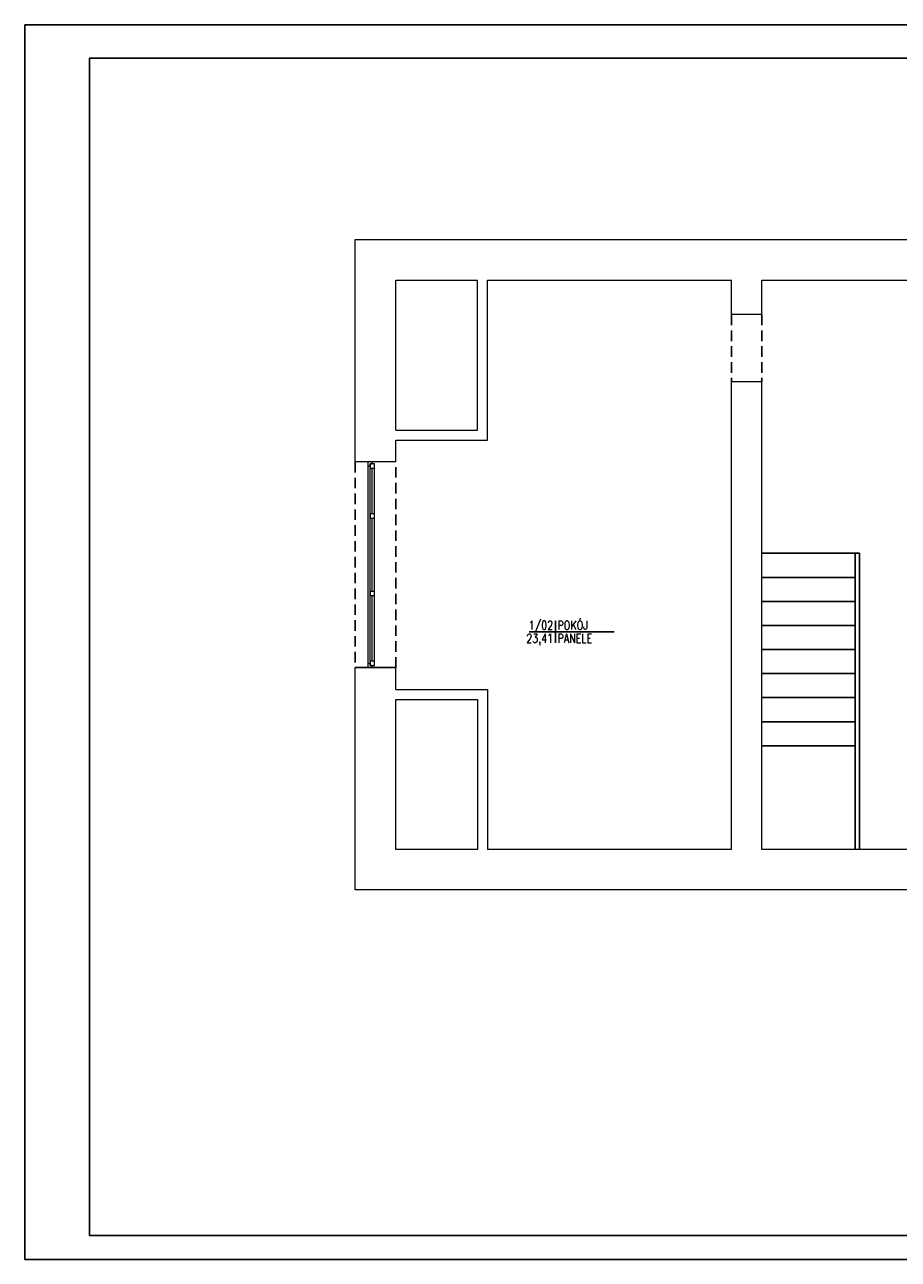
# Model space of a CAD drawing. Header units: millimetres. Extents: x -1657 to 1139, y -216 to 3193.
# Tile 5 of 6: x -1657 to -607, y 1708 to 3193. Entities that reach past the tile are written whole.
import ezdxf
from ezdxf.enums import TextEntityAlignment as Align

# ---------------------------------------------------------------- set-up
doc = ezdxf.new("R2010")
doc.units = ezdxf.units.MM
doc.linetypes.add('DASHED', pattern=[19.05, 12.7, -6.35])
doc.layers.get('0').update_dxf_attribs({"color": 252})
for name, color, linetype in [('1-OPIS-POM', 252, 'Continuous'), ('I-NAD', 252, 'DASHED'), ('I-SCIANA', 252, 'Continuous'), ('I-WIDOK', 252, 'Continuous'), ('TABELKA', 252, 'Continuous')]:
    doc.layers.add(name, color=color, linetype=linetype)
doc.layers.add('I-OKNA', color=252, linetype='Continuous', lineweight=5)
doc.styles.add('ROMANS', font='romans.shx', dxfattribs={"width": 0.75})

# ---------------------------------------------------------------- blocks, each defined once
blk = doc.blocks.new('OPIS-POM')
for p, q in [((-60, 0), (135, 0)), ((0, 25), (0, -25))]:
    blk.add_line(p, q)
at = {"style": 'ROMANS', "width": 0.8, "flags": 4}
blk.add_attdef('NR', text='', height=20, dxfattribs=at).set_placement((-5, 5), align=Align.RIGHT)
blk.add_attdef('NAZWA', (5, 5), '', height=20, dxfattribs=at)
blk.add_attdef('POW.', text='', height=20, dxfattribs=at).set_placement((-5, -5), align=Align.TOP_RIGHT)
blk.add_attdef('POSADZKA', text='', height=20, dxfattribs=at).set_placement((5, -5), align=Align.TOP_LEFT)

msp = doc.modelspace()

# ---------------------------------------------------------------- linework, layer by layer
at = {"color": 7, "lineweight": 0}
for points in [[(-1211.6, 2667.3), (-1260.3, 2667.3)], [(-1211.6, 2667.3), (-1260.3, 2667.3)], [(-1211.6, 2419.8), (-1260.3, 2419.8)], [(-1211.6, 2419.8), (-1260.3, 2419.8)]]:
    msp.add_lwpolyline(points, dxfattribs=at)
at = {"layer": 'I-NAD'}
for p, q in [((-1260.3, 2667.3), (-1260.3, 2419.8)), ((-1211.6, 2419.8), (-1211.6, 2667.3))]:
    msp.add_line(p, q, dxfattribs=at)
for points in [[(-807.8, 2844.4), (-807.8, 2763.7)], [(-771.6, 2844.4), (-771.6, 2763.7)]]:
    msp.add_lwpolyline(points, dxfattribs=at)
at = {"layer": 'I-OKNA'}
for points in [[(-1244.9, 2667.3), (-1244.9, 2662.2), (-1242.3, 2662.2), (-1242.3, 2664.8)], [(-1244.9, 2662.2), (-1244.9, 2424.9)], [(-1242.3, 2664.8), (-1239.7, 2664.8), (-1239.7, 2667.3)], [(-1242.3, 2664.8), (-1242.3, 2659.6), (-1237.2, 2659.6), (-1237.2, 2664.8)], [(-1237.2, 2664.8), (-1242.3, 2664.8)], [(-1242.3, 2427.4), (-1242.3, 2659.6)], [(-1239.7, 2604.7), (-1239.7, 2659.6)], [(-1237.2, 2427.4), (-1237.2, 2659.6)], [(-1237.2, 2427.4), (-1237.2, 2659.6)], [(-1242.3, 2604.7), (-1242.3, 2599.6), (-1237.2, 2599.6), (-1237.2, 2604.7)], [(-1237.2, 2604.7), (-1242.3, 2604.7)], [(-1239.7, 2511.5), (-1239.7, 2599.6)], [(-1242.3, 2511.5), (-1242.3, 2506.4), (-1237.2, 2506.4), (-1237.2, 2511.5)], [(-1237.2, 2511.5), (-1242.3, 2511.5)], [(-1239.7, 2427.4), (-1239.7, 2506.4)], [(-1242.3, 2422.3), (-1242.3, 2424.9), (-1244.9, 2424.9), (-1244.9, 2419.8)], [(-1237.2, 2422.3), (-1237.2, 2427.4), (-1242.3, 2427.4), (-1242.3, 2422.3)], [(-1239.7, 2419.8), (-1239.7, 2422.3), (-1242.3, 2422.3), (-1237.2, 2422.3)]]:
    msp.add_lwpolyline(points, dxfattribs=at)
at = {"layer": 'I-SCIANA', "lineweight": 0}
for p, q in [((-1211.6, 2667.3), (-1260.3, 2667.3)), ((-1260.3, 2419.8), (-1211.6, 2419.8))]:
    msp.add_line(p, q, dxfattribs=at)
for points in [[(-1260.3, 2667.3), (-1260.3, 2934.7), (-339.6, 2934.7), (-339.6, 2152.4), (-1260.3, 2152.4), (-1260.3, 2419.8)], [(-1211.6, 2705.5), (-1211.6, 2886), (-1113.2, 2886)], [(-1211.6, 2693.5), (-1101.2, 2693.5), (-1101.2, 2886)], [(-1113.2, 2705.5), (-1113.2, 2886)], [(-1101.2, 2886), (-807.8, 2886)], [(-807.8, 2844.4), (-807.8, 2886)], [(-771.6, 2886), (-388.3, 2886), (-388.3, 2201), (-771.6, 2201)], [(-771.6, 2844.4), (-771.6, 2886)], [(-771.6, 2844.4), (-807.8, 2844.4)], [(-807.8, 2201), (-807.8, 2763.7)], [(-771.6, 2763.7), (-807.8, 2763.7)], [(-771.6, 2201), (-771.6, 2763.7)], [(-1211.6, 2705.5), (-1113.2, 2705.5)], [(-1211.6, 2667.3), (-1211.6, 2693.5)], [(-1211.6, 2393.6), (-1211.6, 2419.8)], [(-1211.6, 2393.6), (-1101.2, 2393.6), (-1101.2, 2201)], [(-1113.2, 2201), (-1211.6, 2201), (-1211.6, 2381.6)], [(-1211.6, 2381.6), (-1113.2, 2381.6), (-1113.2, 2201)], [(-807.8, 2201), (-1101.2, 2201)]]:
    msp.add_lwpolyline(points, dxfattribs=at)
at = {"layer": 'I-WIDOK'}
for points in [[(-771.6, 2557.4), (-654.2, 2557.4), (-654.2, 2201)], [(-659.2, 2557.4), (-659.2, 2201)], [(-771.6, 2528.4), (-659.2, 2528.4)], [(-771.6, 2499.5), (-659.2, 2499.5)], [(-771.6, 2470.5), (-659.2, 2470.5)], [(-771.6, 2441.6), (-659.2, 2441.6)], [(-771.6, 2412.7), (-659.2, 2412.7)], [(-771.6, 2383.8), (-659.2, 2383.8)], [(-771.6, 2354.8), (-659.2, 2354.8)], [(-771.6, 2325.9), (-659.2, 2325.9)]]:
    msp.add_lwpolyline(points, dxfattribs=at)
at = {"layer": 'TABELKA'}
for points in [[(-1657.5, 3193.1), (-1657.5, 1708.1), (442.5, 1708.1), (442.5, 3193.1)], [(-1579.7, 1736.8), (413.9, 1736.8), (413.9, 3152.8), (-1579.7, 3152.8)]]:
    msp.add_lwpolyline(points, close=True, dxfattribs=at)

# ---------------------------------------------------------------- block references
at = {"layer": '1-OPIS-POM', "xscale": 0.5241599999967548, "yscale": 0.5241599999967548, "zscale": 0.5241600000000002}
msp.add_blockref('OPIS-POM', (-1019.7, 2462.9), dxfattribs=at).add_auto_attribs({'NR': '1/02', 'NAZWA': 'POKÓJ', 'POW.': '23,41', 'POSADZKA': 'PANELE'})

doc.saveas('drawing.dxf')
